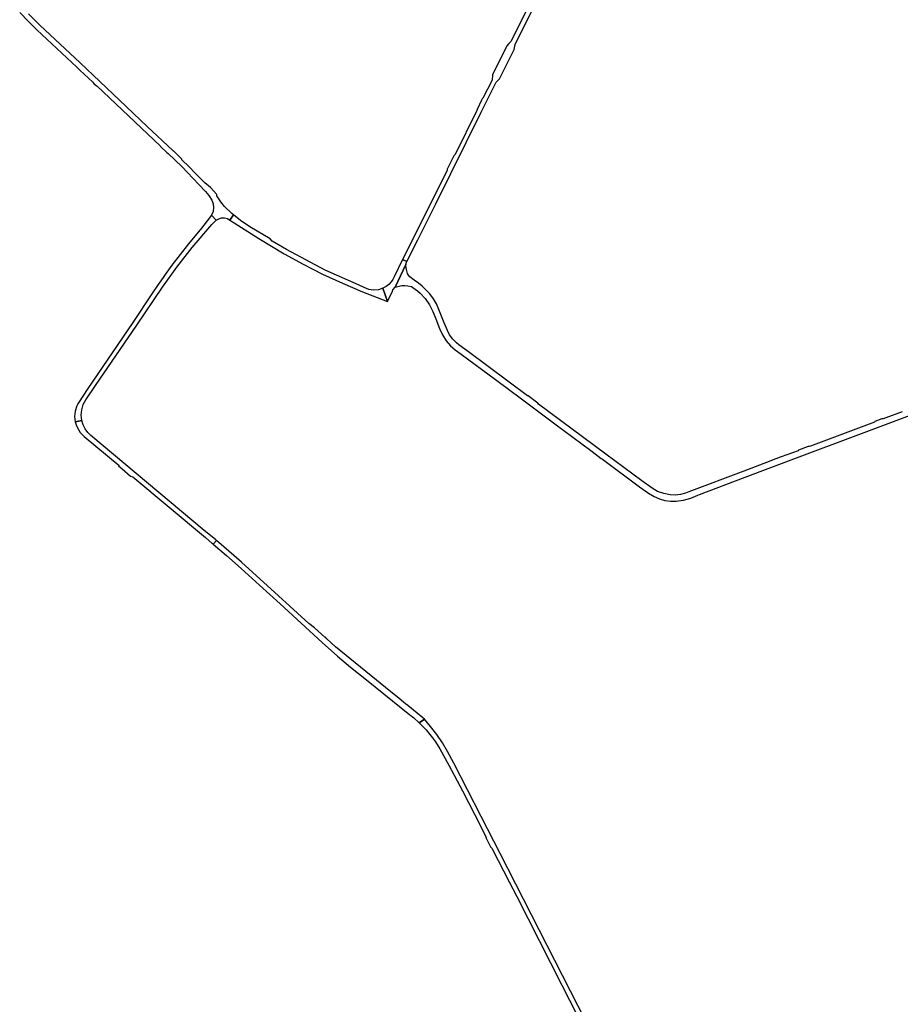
# Model space of a CAD drawing. Header units: metres. Extents: x 124582 to 143330, y 393481 to 406815.
# Tile 3 of 134: x 126431 to 126984, y 396084 to 396702. Entities that reach past the tile are written whole.
import ezdxf

# ---------------------------------------------------------------- set-up
doc = ezdxf.new("R2010")
doc.units = ezdxf.units.M
doc.header["$MEASUREMENT"] = 0
doc.layers.add('ir-ARC-asfalt-bestaande wegen-niet te inspecteren', color=151, linetype='Continuous', lineweight=0)

msp = doc.modelspace()

# ---------------------------------------------------------------- linework, layer by layer
at = {"layer": 'ir-ARC-asfalt-bestaande wegen-niet te inspecteren', "color": 7, "linetype": 'Continuous', "lineweight": 30, "flags": 128}
for points in [[(126766.041, 396742.684), (126739.323, 396688.671), (126737.878, 396687.114), (126736.63, 396685.769), (126727.54, 396667.453), (126727.246, 396664.258), (126721.557, 396652.758), (126721.061, 396652.383), (126720.702, 396651.651), (126717.827, 396645.797), (126717.804, 396645.199), (126704.045, 396617.43), (126703.41, 396616.923), (126703.258, 396616.619), (126699.078, 396608.254), (126699.072, 396607.874), (126699.066, 396607.478), (126671.151, 396551.495), (126673.828, 396550.258), (126680.692, 396563.826), (126685.747, 396574.039), (126687.187, 396576.94), (126692.028, 396586.528), (126720.522, 396644.039), (126729.904, 396662.872), (126731.951, 396665.03), (126741.144, 396683.479), (126741.729, 396686.609), (126769.071, 396741.496)], [(126430.696, 396706.735), (126436.191, 396701.059), (126441.532, 396695.825), (126466.615, 396672.368), (126466.66, 396672.223), (126467.812, 396671.083), (126468.45, 396670.503), (126476.604, 396662.802), (126477.302, 396662.153), (126478.869, 396660.676), (126479.324, 396660.331), (126518.917, 396622.934), (126519.084, 396622.573), (126523.177, 396618.682), (126523.956, 396618.174), (126532.423, 396609.87), (126543.187, 396598.709), (126547.322, 396594.236), (126549.382, 396591.799), (126551.268, 396588.872), (126552.155, 396586.593), (126552.438, 396584.165), (126552.098, 396581.743), (126551.157, 396579.486), (126554.096, 396576.175), (126555.67, 396577.184), (126557.459, 396577.725), (126559.328, 396577.756), (126561.135, 396577.275), (126562.741, 396576.319), (126564.918, 396579.636), (126563.829, 396580.499), (126559.285, 396584.844), (126557.033, 396587.748), (126557.033, 396587.748), (126554.538, 396591.523), (126554.439, 396592.137), (126554.473, 396592.405), (126550.483, 396596.864), (126546.86, 396599.749), (126540.802, 396605.83), (126537.061, 396609.719), (126532.599, 396614.215), (126532.444, 396614.646), (126527.532, 396619.508), (126527.205, 396619.557), (126526.811, 396619.929), (126510.811, 396635.058), (126493.324, 396651.642), (126468.581, 396675.038), (126443.263, 396698.754), (126436.22, 396705.733)], [(126984.754, 396456), (126974.455, 396452.118), (126972.942, 396451.598), (126972.018, 396451.479), (126967.588, 396449.833), (126967.32, 396449.495), (126927.123, 396434.414), (126926.286, 396434.224), (126925.766, 396434.156), (126919.659, 396431.87), (126919.377, 396431.496), (126908.734, 396427.609), (126908.181, 396427.536), (126902.639, 396425.487), (126902.329, 396425.151), (126885.444, 396418.749), (126850.892, 396405.733), (126848.657, 396404.933), (126845.514, 396404.058), (126842.272, 396403.702), (126839.014, 396403.875), (126835.029, 396404.635), (126831.223, 396406.041), (126827.7, 396408.054), (126821.374, 396412.592), (126798.775, 396429.437), (126756.466, 396460.796), (126755.97, 396461.41), (126749.946, 396465.977), (126749.467, 396466.07), (126712.544, 396493.553), (126706.391, 396498.064), (126705.011, 396499.257), (126702.641, 396501.639), (126700.641, 396504.34), (126699.227, 396507.021), (126697.11, 396511.746), (126693.861, 396520.233), (126692.342, 396523.68), (126690.436, 396526.928), (126688.169, 396529.936), (126684.735, 396533.591), (126683.394, 396534.822), (126681.159, 396536.646), (126678.277, 396538.677), (126675.664, 396540.8), (126674.823, 396541.643), (126674.258, 396542.692), (126673.577, 396545.304), (126673.072, 396547.657), (126673.054, 396548.437), (126666.364, 396534.222), (126670.584, 396535.194), (126672.501, 396535.267), (126674.408, 396535.052), (126676.665, 396534.53), (126677.605, 396534.025), (126680.453, 396531.88), (126682.094, 396530.495), (126685.304, 396527.061), (126687.999, 396523.21), (126690.127, 396519.019), (126691.931, 396514.413), (126694.358, 396508.315), (126696.067, 396504.306), (126698.398, 396500.624), (126701.289, 396497.364), (126704.194, 396494.879), (126707.926, 396492.199), (126729.451, 396476.176), (126745.74, 396464.009), (126766.744, 396448.456), (126789.321, 396431.673), (126790.047, 396430.988), (126795.799, 396426.733), (126796.565, 396426.305), (126819.839, 396408.956), (126825.557, 396404.923), (126829.143, 396402.741), (126832.384, 396401.304), (126835.791, 396400.324), (126839.301, 396399.82), (126842.846, 396399.801), (126847.539, 396400.555), (126852.118, 396401.828), (126856.527, 396403.604), (126857.442, 396404.068), (126886.277, 396414.969), (126920.112, 396427.672), (126954.216, 396440.51), (126989.454, 396453.605)], [(126801.045, 396044.352), (126732.365, 396178.749), (126720.497, 396201.897), (126703.211, 396235.327), (126699.273, 396242.789), (126696.109, 396248.22), (126692.554, 396253.403), (126688.637, 396258.513), (126684.868, 396263.108), (126684.868, 396263.108), (126681.608, 396260.645), (126682.968, 396259.335), (126685.823, 396256.297), (126688.186, 396253.412), (126689.944, 396251.28), (126691.809, 396248.754), (126694.454, 396244.417), (126700.218, 396234.069), (126708.71, 396218.122), (126716.208, 396203.457), (126723.17, 396189.833), (126723.478, 396188.399), (126723.768, 396187.837), (126726.368, 396182.796), (126727.328, 396181.773), (126727.623, 396181.158), (126738.038, 396160.842), (126742.745, 396151.646), (126771.049, 396096.113), (126794.787, 396049.812)]]:
    msp.add_lwpolyline(points, dxfattribs=at)
for points in [[(126661.633, 396525.228), (126658.789, 396533.618), (126655.904, 396532.605), (126652.859, 396532.326), (126649.837, 396532.797), (126647.022, 396533.991), (126643.791, 396535.431), (126622.391, 396544.971), (126598.138, 396557.839), (126589.254, 396563.061), (126587.94, 396564.487), (126575.238, 396572.092), (126569.321, 396576.148), (126564.918, 396579.636), (126562.741, 396576.319), (126565.411, 396574.567), (126580.92, 396564.67), (126596.708, 396555.223), (126608.678, 396548.595), (126620.873, 396542.391), (126633.279, 396536.619), (126645.879, 396531.285), (126661.633, 396525.228)], [(126472.197, 396463.436), (126478.22, 396472.47), (126504.166, 396510.444), (126520.374, 396534.165), (126529.422, 396546.822), (126538.94, 396559.13), (126551.261, 396573.552), (126554.096, 396576.175), (126551.157, 396579.486), (126550.958, 396579.155), (126549.931, 396577.739), (126544.76, 396571.2), (126536.68, 396561.36), (126531.434, 396554.694), (126526.302, 396547.939), (126522.017, 396542.084), (126520.759, 396540.364), (126517.653, 396535.985), (126513.76, 396529.97), (126501.643, 396512.119), (126473.06, 396470.01), (126467.948, 396462.296), (126467.196, 396461.044), (126466.558, 396459.731), (126465.529, 396456.458), (126465.196, 396453.042), (126465.575, 396449.632), (126469.718, 396450.535), (126469.352, 396453.882), (126469.655, 396457.236), (126470.616, 396460.463), (126472.197, 396463.436)], [(126663.88, 396537.463), (126662.404, 396535.905), (126660.692, 396534.611), (126658.789, 396533.618), (126661.633, 396525.228), (126664.687, 396531.769), (126665.052, 396532.552), (126666.364, 396534.222), (126673.054, 396548.437), (126673.66, 396549.927), (126673.828, 396550.258), (126671.151, 396551.495), (126665.809, 396540.782), (126664.968, 396539.051), (126663.88, 396537.463)], [(126546.487, 396381.562), (126475.38, 396441.09), (126473.393, 396443.064), (126471.759, 396445.339), (126470.523, 396447.852), (126469.718, 396450.535), (126465.575, 396449.632), (126466.123, 396447.692), (126466.903, 396445.833), (126468.744, 396442.914), (126471.15, 396440.44), (126493.077, 396422.309), (126492.765, 396421.959), (126494.952, 396420.09), (126500.332, 396415.517), (126501.816, 396415.082), (126547.29, 396377.01), (126551.572, 396373.385), (126551.6, 396373.422), (126552.268, 396372.847), (126554.219, 396375.149), (126553.563, 396375.708), (126546.487, 396381.562)], [(126554.219, 396375.149), (126552.268, 396372.847), (126560.553, 396365.727), (126569.808, 396357.565), (126581.318, 396347.192), (126594.279, 396335.342), (126620.593, 396311.109), (126630.173, 396302.643), (126638.477, 396295.707), (126648.422, 396287.668), (126675.725, 396265.823), (126677.921, 396263.967), (126681.608, 396260.645), (126684.868, 396263.108), (126683.779, 396263.788), (126680.249, 396266.824), (126674.476, 396271.556), (126672.993, 396272.751), (126667.683, 396277.03), (126663.678, 396280.201), (126628.938, 396308.484), (126623.463, 396313.391), (126622.564, 396314.798), (126622.271, 396314.491), (126615.831, 396320.332), (126612.304, 396322.999), (126593.235, 396340.526), (126570.001, 396361.623), (126561.996, 396368.52), (126554.219, 396375.149)]]:
    msp.add_lwpolyline(points, close=True, dxfattribs=at)

doc.saveas('drawing.dxf')
